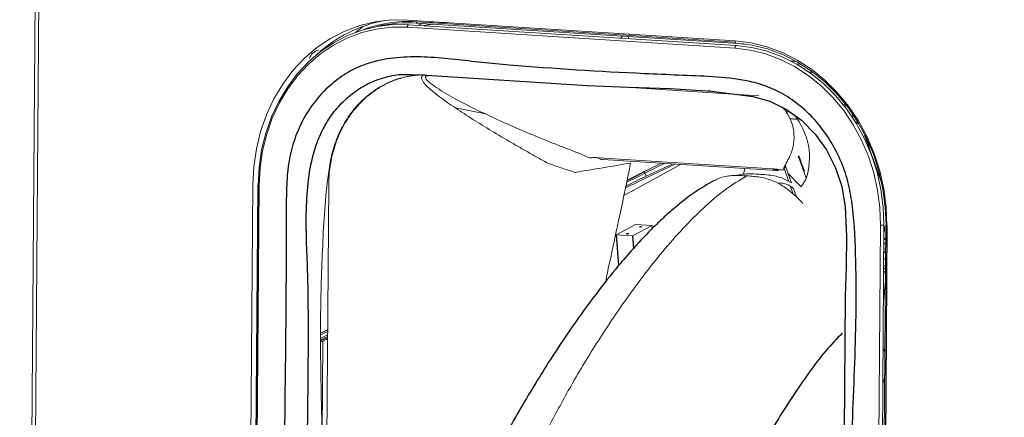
# Model space of a CAD drawing. Header units: millimetres. Extents: x -1472 to 1442, y -78 to 2620.
# Tile 58 of 102: x 545 to 744, y 800 to 880. Entities that reach past the tile are written whole.
import ezdxf

# ---------------------------------------------------------------- set-up
doc = ezdxf.new("R2010")
doc.units = ezdxf.units.MM

msp = doc.modelspace()

# ---------------------------------------------------------------- linework, layer by layer
at = {"color": 144, "linetype": 'Continuous', "lineweight": 18}
for p, q in [((545.28, 462.63), (551.67, 1328.01)), ((552.42, 1327.93), (546.03, 462.35)), ((623.54, 879.94), (689.77, 875.72)), ((623.77, 879), (690, 874.78)), ((691.61, 875.11), (625.37, 879.33)), ((625.49, 879.6), (689.79, 875.5)), ((628.76, 879.12), (626.89, 878.81)), ((628.03, 879.44), (628.95, 879.6)), ((614.72, 878.7), (613.09, 877.45)), ((689.76, 874.24), (623.53, 878.47)), ((667.21, 876.94), (667.37, 877.14)), ((668.4, 877.08), (668.37, 876.87)), ((666.68, 876.27), (667, 876.68)), ((668.3, 876.6), (668.17, 876.17)), ((702.07, 871.12), (703.08, 871.05)), ((669.75, 866.21), (694.59, 864.62)), ((639.35, 860.97), (633.27, 862.19)), ((700.85, 861.39), (700, 861.45)), ((700.05, 861.37), (700.95, 861.32)), ((711.96, 862.94), (711.66, 862.78)), ((711.86, 862.47), (712.18, 862.64)), ((713.58, 860.58), (713.26, 860.6)), ((713.31, 860.53), (713.33, 860.53)), ((719.41, 846.94), (715.64, 857.46)), ((715.82, 856.94), (715.86, 856.94)), ((716.54, 855.64), (717.14, 853.26)), ((662.23, 852.11), (697.33, 849.87)), ((663.05, 851.75), (698.15, 849.51)), ((704.12, 848), (702.78, 851.74)), ((678.75, 850.75), (669.2, 845.49)), ((670.17, 848.67), (674.84, 850.99)), ((674.87, 850.99), (671.37, 849.24)), ((671.53, 848.99), (675.46, 850.96)), ((677.05, 850.85), (671.83, 848.39)), ((671.92, 848.1), (677.69, 850.81)), ((691.72, 849.92), (691.48, 848.78)), ((698.79, 849.64), (697.53, 849.72)), ((699.69, 849.91), (700.61, 847.32)), ((701.16, 847.06), (700.03, 850.21)), ((667.97, 847.57), (669.78, 848.48)), ((671.83, 848.39), (671.53, 848.99)), ((591.12, 680.61), (592.35, 846.6)), ((593.64, 846.52), (592.43, 683.34)), ((606.71, 712.98), (607.7, 846.78)), ((668.81, 845.3), (667.35, 844.58)), ((698.26, 847.05), (699.08, 847)), ((700.97, 846.32), (701.53, 844.77)), ((669.67, 838.6), (665.73, 836.52)), ((672.99, 838.39), (669.05, 836.31)), ((672.99, 838.39), (669.67, 838.6)), ((673.03, 837.8), (672.99, 838.39)), ((717.83, 659.43), (719.15, 838.51)), ((719.83, 838.53), (718.5, 659.44)), ((720.19, 838.48), (718.86, 659.39)), ((719.82, 837.86), (719.95, 837.85)), ((669.05, 836.31), (665.73, 836.52)), ((720.15, 833.73), (719.79, 833.56)), ((719.8, 834.65), (720.16, 834.88)), ((719.77, 831.57), (720.14, 831.76)), ((719.78, 832.99), (720.15, 833.17)), ((719.76, 830.15), (720.13, 830.34)), ((719.91, 829.74), (719.76, 829.75)), ((719.76, 829.04), (720.12, 829.24)), ((720.07, 823.06), (719.74, 827.15)), ((607.48, 817.36), (606.08, 816.66)), ((606.08, 816.66), (606.76, 817)), ((606.09, 816.33), (607.48, 817.03)), ((607.48, 816.34), (606.09, 815.65)), ((606.09, 815.31), (607.47, 816)), ((606.51, 815.05), (607.47, 815.51)), ((607.47, 815.72), (606.52, 815.3)), ((606.52, 815.3), (606.09, 815.11)), ((606.09, 814.87), (606.51, 815.05)), ((606.51, 815.05), (606.37, 796.42)), ((720, 812.78), (719.64, 813.87))]:
    msp.add_line(p, q, dxfattribs=at)
at = {"color": 7, "linetype": 'Continuous', "lineweight": 25}
for p, q in [((700.94, 871.72), (702.05, 871.65)), ((704.69, 869.45), (705.53, 869.4)), ((702.35, 859.86), (700.82, 859.96)), ((714.43, 859.09), (714.21, 859.11)), ((717.04, 853.55), (717.07, 853.55)), ((593.38, 846.57), (592.17, 682.8)), ((720.44, 838.43), (719.12, 659.35)), ((665.73, 836.52), (666.23, 830.31)), ((669.05, 836.31), (669.26, 833.69)), ((720.17, 835.8), (719.8, 835.57)), ((720.17, 835.73), (719.8, 835.5)), ((719.91, 829.74), (720.12, 829.86))]:
    msp.add_line(p, q, dxfattribs=at)
at = {"color": 144, "linetype": 'Continuous', "lineweight": 18, "flags": 128}
for points in [[(592.35, 846.6), (592.54, 850.28), (593.08, 853.9), (593.94, 857.42), (595.13, 860.79), (596.62, 863.99), (598.41, 866.98), (600.47, 869.72), (602.77, 872.19), (605.31, 874.36), (608.04, 876.2), (610.93, 877.69), (613.97, 878.82), (617.1, 879.58), (620.3, 879.95), (623.54, 879.94)], [(593.44, 846.59), (593.63, 850.17), (594.15, 853.69), (594.99, 857.11), (596.15, 860.39), (597.6, 863.5), (599.34, 866.4), (601.34, 869.07), (603.58, 871.47), (606.05, 873.57), (608.7, 875.36), (611.52, 876.82), (614.47, 877.92), (617.51, 878.65), (620.63, 879.02), (623.77, 879)], [(623.53, 878.47), (620.43, 878.48), (617.36, 878.12), (614.36, 877.39), (611.45, 876.31), (608.67, 874.88), (606.06, 873.11), (603.63, 871.04), (601.42, 868.68), (599.45, 866.05), (597.73, 863.19), (596.3, 860.12), (595.17, 856.88), (594.34, 853.51), (593.83, 850.05), (593.64, 846.52)], [(689.77, 875.72), (693, 875.32), (696.2, 874.53), (699.32, 873.38), (702.33, 871.86), (705.2, 870), (707.9, 867.81), (710.4, 865.33), (712.67, 862.57), (714.69, 859.56), (716.43, 856.35), (717.87, 852.96), (719.01, 849.44), (719.82, 845.82), (720.3, 842.13), (720.44, 838.43)], [(690.01, 875.26), (689.96, 875.26), (689.92, 875.28), (689.87, 875.32), (689.84, 875.38), (689.81, 875.45), (689.79, 875.53), (689.77, 875.62), (689.77, 875.72)], [(720.25, 838.5), (720.11, 842.15), (719.63, 845.78), (718.83, 849.35), (717.71, 852.83), (716.29, 856.17), (714.57, 859.33), (712.59, 862.29), (710.35, 865.02), (707.88, 867.47), (705.22, 869.62), (702.39, 871.46), (699.42, 872.95), (696.34, 874.09), (693.19, 874.87), (690.01, 875.26)], [(719.15, 838.51), (719.01, 842.06), (718.55, 845.59), (717.78, 849.06), (716.69, 852.44), (715.3, 855.69), (713.64, 858.76), (711.7, 861.64), (709.53, 864.28), (707.13, 866.67), (704.55, 868.76), (701.79, 870.55), (698.91, 872), (695.92, 873.11), (692.86, 873.86), (689.76, 874.24)], [(690, 874.78), (693.15, 874.39), (696.25, 873.63), (699.29, 872.51), (702.22, 871.03), (705.01, 869.22), (707.63, 867.09), (710.06, 864.68), (712.27, 861.99), (714.23, 859.07), (715.92, 855.95), (717.33, 852.66), (718.43, 849.23), (719.22, 845.71), (719.69, 842.13), (719.83, 838.53)], [(713.33, 860.53), (713.52, 860.58), (713.59, 860.58)], [(713.33, 860.53), (713.8, 860.45), (713.94, 860.41)], [(713.59, 860.58), (713.7, 860.56), (713.85, 860.48)], [(667.86, 847.16), (668.43, 847.44), (669.97, 848.22), (671.53, 848.99)], [(593.44, 846.59), (593.41, 846.58), (593.39, 846.57), (593.38, 846.57)], [(670.52, 838.17), (670.49, 838.15), (670.5, 838.13), (670.54, 838.11), (670.6, 838.11), (670.67, 838.11), (670.75, 838.11), (670.82, 838.13), (670.87, 838.15), (670.89, 838.17), (670.89, 838.19), (670.85, 838.2), (670.79, 838.21), (670.72, 838.21), (670.64, 838.2), (670.57, 838.19), (670.52, 838.17)], [(667.85, 836.76), (667.82, 836.74), (667.83, 836.72), (667.87, 836.71), (667.93, 836.7), (668, 836.7), (668.08, 836.71), (668.15, 836.72), (668.2, 836.74), (668.22, 836.76), (668.22, 836.78), (668.18, 836.79), (668.12, 836.8), (668.05, 836.8), (667.97, 836.8), (667.9, 836.78), (667.85, 836.76)], [(663.66, 827.07), (663.79, 828.02), (663.79, 828.02), (663.79, 828.02)]]:
    msp.add_lwpolyline(points, dxfattribs=at)
at = {"color": 7, "linetype": 'Continuous', "lineweight": 25, "flags": 128}
for points in [[(624.31, 868.92), (626.41, 868.87), (659.89, 866.73), (668.26, 866.36), (676.65, 866.08), (685.02, 865.57), (693.36, 864.47), (696.8, 863.52), (700.17, 861.88), (703.19, 859.7), (705.94, 856.9), (708.21, 853.73), (710.04, 850.09), (711.3, 846.29), (712, 842.22), (712.28, 836.17), (712.17, 830.13), (712.02, 824.08), (711.89, 805.94), (711.21, 715.01), (710.83, 662.43), (710.83, 662.43), (710.83, 662.43)], [(702.76, 852.21), (702.72, 852.18), (702.69, 852.16), (702.67, 852.14), (702.66, 852.12), (702.65, 852.1), (702.65, 852.09), (702.65, 852.07), (702.66, 852.06)], [(671.37, 849.24), (669.85, 848.49), (668.35, 847.74), (667.96, 847.54)], [(720.25, 838.5), (720.21, 838.49), (720.19, 838.48), (720.19, 838.48)]]:
    msp.add_lwpolyline(points, dxfattribs=at)
at = {"color": 144, "linetype": 'Continuous', "lineweight": 18}
for centre, radius, start, end in [((624.09, 852.59), 27.73, 100.6357, 132.5937), ((623.8, 853.36), 26.29, 86.3106, 111.6941), ((623.69, 853.28), 26.11, 86.3088, 103.4953), ((606.08, 871.56), 2.35, 100.8881, 165.5617), ((690.3, 874.32), 0.546, 122.7914, 188.3651), ((684.71, 865.62), 0.22, 127.1963, 166.9281), ((691.26, 852.15), 13.53, 340.8156, 39.7039), ((711.45, 858.89), 2.98, 3.9318, 17.6361), ((715.82, 855.69), 0.731, 56.4485, 85.575), ((663.18, 853.14), 1.4, 227.5841, 264.9631), ((670.97, 848.79), 0.6, 19.7225, 48.3681), ((698.22, 850.81), 1.3, 226.3644, 295.7089), ((768.36, 643.37), 226.3, 115.224, 116.4272), ((773.55, 632.67), 238.5, 115.246, 116.339), ((593.59, 847.01), 0.487, 244.4474, 275.2417), ((719.41, 842.2), 3.7, 265.8896, 276.384), ((717.56, 837.73), 2.4, 340.3148, 18.8391), ((719.89, 829.3), 0.45, 58.8932, 87.2369), ((719.72, 830.69), 1.86, 271.0655, 282.2876)]:
    msp.add_arc(centre, radius, start, end, dxfattribs=at)
at = {"color": 7, "linetype": 'Continuous', "lineweight": 25}
for centre, radius, start, end in [((624.07, 878.55), 0.546, 122.7914, 188.3651), ((625.22, 879.56), 0.273, 302.7914, 8.3651), ((714.36, 858.2), 0.895, 62.0612, 85.7706), ((720.4, 838.92), 0.487, 244.4474, 275.2417)]:
    msp.add_arc(centre, radius, start, end, dxfattribs=at)
for points, knots in [([(565.81, 614.81), (564.68, 612.23), (562.52, 607.33), (559.93, 600.06), (557.9, 593.41), (556.35, 587.43), (555.19, 582.16), (554.33, 577.64), (553.73, 574), (553.33, 571.19), (553.05, 569.14), (552.87, 567.67), (552.75, 566.58), (552.64, 565.65), (552.53, 564.59), (552.41, 563.38), (552.21, 561.22), (551.95, 557.86), (551.68, 553.25), (551.51, 547.99), (551.47, 542.17), (551.59, 535.85), (552, 527.21), (552.95, 516.29), (554.75, 502.99), (557.24, 489.27), (560.43, 475.13), (564.33, 460.61), (568.93, 445.76), (573.87, 431.62), (578.84, 418.71), (583.49, 407.48), (587.91, 397.41), (592.02, 388.53), (595.74, 380.82), (598.66, 374.96), (600.75, 370.87), (602.01, 368.43), (603, 366.52), (604.03, 364.58), (605.35, 362.07), (607.09, 358.84), (609.24, 354.89), (611.84, 350.23), (614.92, 344.8), (618.51, 338.62), (622.62, 331.72), (627.12, 324.4), (631.84, 316.94), (636.62, 309.59), (641.45, 302.38), (648.46, 292.16), (657.76, 279.22), (669.44, 263.9), (679.15, 251.88), (686.6, 243.04), (691.55, 237.31), (695.97, 232.32), (699.8, 228.07), (703.3, 224.27), (706.54, 220.79), (709.8, 217.36), (713.2, 213.83), (717.05, 209.9), (722.04, 204.92), (728.32, 198.84), (736.04, 191.63), (744.65, 183.94), (754.12, 175.92), (764.39, 167.73), (775.52, 159.45), (787.51, 151.26), (800.34, 143.33), (814.01, 135.9), (826.98, 129.92), (838.87, 125.38), (849.28, 122.15), (859.51, 119.73), (869.53, 118.14), (878.81, 117.44), (887.33, 117.48), (895.11, 118.12), (902.67, 119.36), (910, 121.19), (917.05, 123.6), (924.12, 126.71), (930.94, 130.47), (937.3, 134.73), (942.76, 139.01), (947.42, 143.15), (951.35, 147.02), (954.72, 150.64), (957.85, 154.26), (961.03, 158.2), (964.41, 162.71), (968.12, 168.1), (972.15, 174.48), (976.46, 182), (980.87, 190.52), (985.36, 200.15), (989.51, 210.09), (993.33, 220.18), (996.73, 230.02), (999.92, 240.08), (1002.83, 250.1), (1006.01, 261.93), (1009.29, 275.42), (1012.56, 290.41), (1015.37, 304.77), (1017.51, 316.83), (1019.14, 326.67), (1020.35, 334.41), (1021.44, 341.75), (1022.4, 348.55), (1023.21, 354.5), (1023.86, 359.44), (1024.35, 363.33), (1024.75, 366.5), (1025.07, 369.13), (1025.36, 371.58), (1025.64, 373.94), (1025.92, 376.35), (1026.2, 378.81), (1026.49, 381.35), (1026.87, 384.87), (1027.38, 389.52), (1027.99, 395.48), (1028.73, 402.9), (1029.58, 411.98), (1030.54, 422.93), (1031.51, 435.07), (1032.42, 447.45), (1033.26, 459.94), (1034.02, 472.42), (1034.75, 485.78), (1035.44, 500.03), (1036.09, 515.11), (1036.67, 531.03), (1037.19, 547.79), (1037.63, 565.51), (1038.01, 584.37), (1038.3, 604.35), (1038.49, 625.52), (1038.56, 647.76), (1038.51, 671.11), (1038.34, 695.57), (1038.04, 720.65), (1037.61, 746.31), (1037.06, 772.51), (1036.38, 799.74), (1035.56, 828), (1034.59, 857.3), (1033.49, 887.62), (1032.25, 918.89), (1030.88, 950.73), (1029.42, 982.72), (1027.73, 1017.75), (1025.8, 1055.68), (1023.62, 1096.4), (1021.3, 1138.31), (1018.83, 1181.3), (1016.25, 1225.24), (1013.68, 1268.21), (1011.14, 1310.17), (1008.65, 1351.06), (1006.29, 1390.11), (1004.05, 1427.32), (1001.94, 1462.72), (999.94, 1497.05), (998.04, 1530.28), (996.25, 1562.55), (994.57, 1593.82), (993.02, 1624.09), (991.59, 1653.22), (990.29, 1681.21), (989.12, 1708.07), (988.09, 1733.81), (987.18, 1758.44), (986.4, 1782.32), (985.73, 1805.44), (985.18, 1827.77), (984.76, 1848.97), (984.46, 1869.1), (984.28, 1888.52), (984.19, 1910.84), (984.3, 1936.37), (984.75, 1965.03), (985.58, 1993.44), (986.56, 2014.53), (987.38, 2028.42), (987.82, 2035.29), (988.3, 2042.09), (988.81, 2048.83), (989.36, 2055.35), (989.9, 2061.38), (990.41, 2066.72), (990.87, 2071.26), (991.28, 2075.02), (991.57, 2077.62), (991.76, 2079.32), (991.92, 2080.66), (992.15, 2082.62), (992.51, 2085.6), (993.15, 2090.64), (994.09, 2097.53), (995.39, 2106.01), (996.92, 2114.92), (998.73, 2124.09), (1000.8, 2133.08), (1003.06, 2141.48), (1005.41, 2149), (1007.82, 2155.66), (1010.28, 2161.57), (1012.96, 2167.21), (1015.91, 2172.6), (1019.18, 2177.67), (1021.97, 2181.48), (1023.71, 2183.45), (1024.32, 2184.14)], [0, 0, 0, 0, 0.003436, 0.006534, 0.0093, 0.01174, 0.013858, 0.015655, 0.017132, 0.018161, 0.018945, 0.019543, 0.019872, 0.020222, 0.020634, 0.021109, 0.021647, 0.023162, 0.025027, 0.026991, 0.029239, 0.031704, 0.034214, 0.039066, 0.04407, 0.049232, 0.05456, 0.060056, 0.065723, 0.07153, 0.076326, 0.080705, 0.084657, 0.088171, 0.091239, 0.093857, 0.095198, 0.096173, 0.096795, 0.097509, 0.098533, 0.09984, 0.101447, 0.103355, 0.105564, 0.108129, 0.111008, 0.114157, 0.117314, 0.120436, 0.123521, 0.126568, 0.133647, 0.140489, 0.147081, 0.150074, 0.152773, 0.155132, 0.157157, 0.158851, 0.160626, 0.162201, 0.163877, 0.165829, 0.168052, 0.171362, 0.175109, 0.17926, 0.183624, 0.188278, 0.193193, 0.198339, 0.203682, 0.209192, 0.214839, 0.218834, 0.222696, 0.226413, 0.230001, 0.233474, 0.236293, 0.239056, 0.241771, 0.244446, 0.247089, 0.249702, 0.252676, 0.255397, 0.257868, 0.260089, 0.262056, 0.263761, 0.265367, 0.267166, 0.269172, 0.271396, 0.274162, 0.277237, 0.280648, 0.284422, 0.288588, 0.292159, 0.295941, 0.299707, 0.303427, 0.307091, 0.312775, 0.318246, 0.323461, 0.328383, 0.331309, 0.334098, 0.336741, 0.339227, 0.341414, 0.343147, 0.344542, 0.345594, 0.346546, 0.347373, 0.348217, 0.349079, 0.349957, 0.350857, 0.351811, 0.353723, 0.355847, 0.358189, 0.361674, 0.365572, 0.369895, 0.374658, 0.378797, 0.383236, 0.387983, 0.393048, 0.398439, 0.404059, 0.410011, 0.416301, 0.422939, 0.430063, 0.437563, 0.445446, 0.453717, 0.462384, 0.47145, 0.48037, 0.489651, 0.499297, 0.509308, 0.519685, 0.530426, 0.541529, 0.552912, 0.564258, 0.575522, 0.590131, 0.604557, 0.618776, 0.634659, 0.650223, 0.665445, 0.680304, 0.694781, 0.708862, 0.721762, 0.734288, 0.746434, 0.758193, 0.769562, 0.780671, 0.791377, 0.801678, 0.811577, 0.821076, 0.830178, 0.838889, 0.847213, 0.855526, 0.86343, 0.870934, 0.878047, 0.884824, 0.891591, 0.901804, 0.912032, 0.922202, 0.932234, 0.934725, 0.9372, 0.939659, 0.942099, 0.94452, 0.946755, 0.948684, 0.950358, 0.951733, 0.952818, 0.953231, 0.953605, 0.954291, 0.955398, 0.956914, 0.959883, 0.963077, 0.966469, 0.970036, 0.973705, 0.977151, 0.980351, 0.983339, 0.986146, 0.988816, 0.99202, 0.995214, 0.998336, 1, 1, 1, 1]), ([(654.88, 637.56), (656.91, 637.44), (661.46, 637.17), (668.53, 636.55), (676.07, 635.72), (683.6, 635.22), (689.98, 635.19), (695.11, 636.06), (698.92, 637.59), (702.44, 639.87), (705.58, 642.86), (708.2, 646.47), (710.24, 650.56), (711.65, 655.02), (712.83, 664.15), (713.11, 677.89), (713.23, 696.11), (712.87, 714.37), (712.79, 744.8), (712.95, 772.8), (713.45, 798.35), (713.91, 809.3), (714.27, 820.25), (714.21, 831.21), (713.85, 840.08), (712.8, 846.8), (711.33, 851.23), (709.26, 855.36), (706.63, 859.06), (703.5, 862.23), (699.98, 864.79), (696.17, 866.66), (691.22, 867.97), (685.26, 868.53), (678.36, 868.79), (664.66, 869.38), (651.42, 870.19), (638.65, 871.32), (633.15, 872.02), (627.65, 872.52), (622.18, 872.52), (617.25, 871.79), (612.99, 870.24), (609.45, 868.1), (606.31, 865.29), (603.64, 861.91), (601.55, 858.02), (600.02, 853.73), (599.27, 849.1), (599.11, 844.32), (599.13, 828.85), (598.82, 802.72), (598.47, 760.4), (598.57, 727.06), (597.94, 703.02), (597.61, 696.76), (597.45, 693.74)], [0, 0, 0, 0, 0.012155, 0.027191, 0.042247, 0.057264, 0.072249, 0.080309, 0.08837, 0.096642, 0.104915, 0.113263, 0.121612, 0.129955, 0.138298, 0.170073, 0.201877, 0.233714, 0.265533, 0.361137, 0.380282, 0.399458, 0.418617, 0.437728, 0.45682, 0.464915, 0.473009, 0.481106, 0.489202, 0.497296, 0.50539, 0.513485, 0.521579, 0.535308, 0.549068, 0.562829, 0.617229, 0.628182, 0.639206, 0.650185, 0.661052, 0.671874, 0.679972, 0.688069, 0.696163, 0.704257, 0.712351, 0.720445, 0.728736, 0.737099, 0.745468, 0.809717, 0.873965, 0.967049, 0.984151, 1, 1, 1, 1]), ([(602.7, 704.65), (602.77, 713.28), (603, 742.3), (603.11, 781.52), (603.69, 814.15), (603.5, 828.48), (603.21, 834.67), (603.1, 840.84), (603.42, 846.95), (604.32, 852.23), (605.81, 856.59), (607.64, 859.96), (609.97, 862.95), (612.71, 865.39), (615.81, 867.28), (619.17, 868.49), (622.06, 869.03), (623.78, 868.95), (624.31, 868.92)], [0, 0, 0, 0, 0.144883, 0.48743, 0.658703, 0.693193, 0.727915, 0.76249, 0.796696, 0.830751, 0.853124, 0.876145, 0.898519, 0.921541, 0.943923, 0.966956, 0.989877, 1, 1, 1, 1]), ([(685.38, 847.43), (684.15, 846.71), (681.83, 845.36), (678.71, 842.98), (676.13, 840.77), (674.04, 838.82), (670.7, 835.49), (666.54, 830.81), (661.55, 824.5), (656.98, 818.18), (652.95, 812.16), (649.47, 806.59), (646.5, 801.6), (643.6, 796.46), (640.9, 791.42), (638.88, 787.46), (637.48, 784.64), (636.59, 782.83), (635.68, 780.94), (634.63, 778.72), (633.33, 775.93), (631.76, 772.5), (629.94, 768.47), (628.01, 764.12), (626.65, 761.12), (625.99, 759.66)], [0, 0, 0, 0, 0.046327, 0.086691, 0.120967, 0.149052, 0.172264, 0.264391, 0.337067, 0.412648, 0.489248, 0.540977, 0.593853, 0.64736, 0.69948, 0.745541, 0.764003, 0.781491, 0.797976, 0.818203, 0.845255, 0.877692, 0.915684, 0.959103, 1, 1, 1, 1]), ([(711.39, 816.65), (710.27, 815.49), (707.93, 813.07), (704.59, 808.63), (701.29, 803.8), (697.16, 797.26), (692.29, 789.05), (686.86, 779.73), (681.78, 771.13), (677.04, 763.3), (672.46, 755.88), (669.41, 751.08), (667.93, 748.76)], [0, 0, 0, 0, 0.069995, 0.146663, 0.222338, 0.296814, 0.438018, 0.573676, 0.688731, 0.798897, 0.902405, 1, 1, 1, 1])]:
    msp.add_open_spline(points, degree=3, knots=knots, dxfattribs=at)
at = {"color": 144, "linetype": 'Continuous', "lineweight": 18}
for points, knots in [([(625.79, 878.88), (626.12, 879.03), (626.47, 879.18), (626.83, 879.24), (626.84, 879.24)], [0, 0, 0, 0, 0.97605, 1, 1, 1, 1]), ([(631.47, 879.43), (631.17, 879.44), (630.66, 879.46), (630.16, 879.36), (629.95, 879.32)], [0, 0, 0, 0, 0.590747, 1, 1, 1, 1]), ([(606.58, 712.72), (606.77, 729.23), (607.02, 750.6), (606.9, 776.87), (606.48, 791.51), (606.1, 806.15), (605.96, 820.76), (606.45, 835.3), (607.12, 846.28), (608.41, 853.57), (609.74, 857.16), (611.58, 860.43), (613.88, 863.27), (616.59, 865.6), (619.62, 867.35), (622.88, 868.52), (625.16, 868.75), (626.3, 868.87)], [0, 0, 0, 0, 0.293815, 0.380385, 0.467117, 0.553846, 0.640413, 0.72677, 0.81309, 0.836473, 0.859857, 0.883243, 0.906629, 0.93001, 0.953391, 0.976773, 1, 1, 1, 1]), ([(607.7, 846.78), (607.71, 847.76), (607.83, 849.82), (608.47, 853.24), (609.73, 856.92), (611.85, 860.75), (614.49, 863.78), (617.12, 865.82), (619.29, 867.08), (621.58, 868.03), (624.23, 868.71), (626.06, 868.88), (627.1, 868.89)], [0.10149677, 0.10149677, 0.10149677, 0.10149677, 0.11109677, 0.12069677, 0.13029677, 0.13989677, 0.14949677, 0.15429677, 0.15909677, 0.16389677, 0.16869677, 0.1755, 0.1755, 0.1755, 0.1755]), ([(651.87, 851.03), (651.15, 851.44), (650.44, 851.84), (649.02, 852.63), (648.32, 853.03), (646.93, 853.82), (646.24, 854.21), (644.88, 855), (644.2, 855.39), (642.2, 856.56), (640.9, 857.35), (638.36, 858.91), (637.11, 859.68), (635.31, 860.83), (634.73, 861.22), (633.57, 861.98), (633, 862.36), (631.9, 863.12), (631.36, 863.5), (630.33, 864.25), (629.83, 864.63), (628.88, 865.38), (628.44, 865.75), (627.63, 866.48), (627.26, 866.85), (626.83, 867.38), (626.71, 867.55), (626.52, 867.89), (626.46, 868.05), (626.43, 868.28), (626.44, 868.36), (626.47, 868.49), (626.51, 868.56), (626.61, 868.68), (626.68, 868.73), (626.86, 868.82), (626.97, 868.86), (627.1, 868.89)], [0, 0, 0, 0, 0.0625, 0.0625, 0.125, 0.125, 0.1875, 0.1875, 0.25, 0.25, 0.375, 0.375, 0.5, 0.5, 0.5625, 0.5625, 0.625, 0.625, 0.6875, 0.6875, 0.75, 0.75, 0.8125, 0.8125, 0.875, 0.875, 0.90625, 0.90625, 0.9375, 0.9375, 0.953125, 0.953125, 0.96875, 0.96875, 0.984375, 0.984375, 1, 1, 1, 1]), ([(627.6, 868.7), (627.53, 868.68), (627.47, 868.66), (627.37, 868.62), (627.33, 868.59), (627.27, 868.53), (627.25, 868.5), (627.22, 868.43), (627.22, 868.39), (627.22, 868.28), (627.26, 868.2), (627.35, 868.03), (627.41, 867.94), (627.64, 867.68), (627.83, 867.5), (628.26, 867.13), (628.5, 866.95), (629.27, 866.4), (629.83, 866.03), (631.01, 865.3), (631.64, 864.94), (633.57, 863.85), (634.94, 863.13), (637.77, 861.71), (639.23, 861), (643.74, 858.91), (646.88, 857.55), (650.95, 855.88), (651.77, 855.55), (653.01, 855.05), (653.43, 854.89), (654.26, 854.56), (654.68, 854.4), (656.77, 853.59), (658.42, 852.93), (660.04, 852.26)], [0, 0, 0, 0, 0.007812, 0.007812, 0.015625, 0.015625, 0.023437, 0.023437, 0.03125, 0.03125, 0.046875, 0.046875, 0.0625, 0.0625, 0.09375, 0.09375, 0.125, 0.125, 0.1875, 0.1875, 0.25, 0.25, 0.375, 0.375, 0.5, 0.5, 0.75, 0.75, 0.8125, 0.8125, 0.84375, 0.84375, 0.875, 0.875, 1, 1, 1, 1]), ([(616.92, 865.48), (616.89, 865.49), (616.83, 865.51), (616.76, 865.54), (616.74, 865.55), (616.74, 865.56)], [0, 0, 0, 0, 0.513744, 0.958595, 1, 1, 1, 1]), ([(699.49, 849.74), (699.68, 850.18), (700.06, 851.04), (701.02, 852.66), (701.69, 854.77), (701.73, 857.1), (701.28, 859.2), (700.5, 860.73), (699.84, 861.78), (699.37, 862.22), (699.25, 862.33)], [0, 0, 0, 0, 0.11365, 0.227346, 0.439094, 0.650757, 0.78204, 0.913176, 0.979114, 1, 1, 1, 1]), ([(660.45, 852.09), (660.7, 852.12), (660.98, 852.14), (661.58, 852.14), (661.9, 852.13), (662.23, 852.11)], [0, 0, 0, 0, 0.5, 0.5, 1, 1, 1, 1]), ([(702.76, 852.21), (702.85, 851.98), (702.93, 851.74), (703.1, 851.28), (703.35, 850.58), (703.6, 849.88), (703.77, 849.41)], [0, 0, 0, 0, 0.25, 0.25, 0.5, 1, 1, 1, 1]), ([(657.25, 849.22), (656.36, 849.51), (655.46, 849.79), (653.66, 850.39), (652.76, 850.7), (651.87, 851.03)], [0, 0, 0, 0, 0.5, 0.5, 1, 1, 1, 1]), ([(667.73, 846.38), (667.74, 846.41), (667.74, 846.44), (667.75, 846.48), (667.84, 846.92), (667.93, 847.37), (668.02, 847.82), (668.08, 848.11), (668.14, 848.41), (668.2, 848.7), (668.25, 848.97), (668.3, 849.24), (668.35, 849.5), (668.46, 850.02), (668.56, 850.54), (668.65, 851.05)], [-0.000107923, -0.000107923, -0.000107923, -0.000107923, 0, 0, 0, 0.001482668, 0.001482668, 0.001482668, 0.002461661, 0.002461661, 0.002461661, 0.003347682, 0.003347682, 0.003347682, 0.005063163, 0.005063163, 0.005063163, 0.005063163]), ([(697.33, 849.87), (697.66, 849.85), (698, 849.82), (698.71, 849.73), (699.07, 849.67), (699.44, 849.6)], [0, 0, 0, 0, 0.5, 0.5, 1, 1, 1, 1]), ([(700.03, 850.21), (699.88, 850.13), (699.77, 850.06), (699.65, 849.96), (699.65, 849.92), (699.69, 849.91)], [0, 0, 0, 0, 0.5, 0.5, 1, 1, 1, 1]), ([(692.16, 848.45), (690.68, 847.56), (687.72, 845.79), (683.41, 842.08), (679.22, 837.88), (675.16, 833.24), (671.22, 828.28), (666.72, 822.13), (661.74, 814.64), (656.56, 806.08), (653.4, 800.13), (651.93, 797.37)], [0, 0, 0, 0, 0.098412, 0.196915, 0.295087, 0.39253, 0.489239, 0.584754, 0.731624, 0.875648, 1, 1, 1, 1]), ([(685.37, 847.36), (685.67, 847.53), (686.53, 848.03), (687.94, 848.38), (689.47, 848.54), (690.81, 848.53), (691.71, 848.48), (692.16, 848.45)], [0, 0, 0, 0, 0.149305, 0.435925, 0.61993, 0.809595, 1, 1, 1, 1]), ([(701.14, 847.07), (700.5, 847.42), (699.37, 848.04), (697.66, 848.47), (696.14, 848.69), (694.66, 848.78), (693.18, 848.88), (691.71, 848.83), (690.63, 848.75), (690.13, 848.54), (690.07, 848.52)], [0, 0, 0, 0, 0.180139, 0.316581, 0.452091, 0.584918, 0.711569, 0.847304, 0.983851, 1, 1, 1, 1]), ([(692.16, 848.45), (692.62, 848.42), (693.51, 848.36), (694.86, 848.2), (696.44, 847.85), (698.24, 847.14), (700.13, 845.99), (701.85, 844.52), (702.97, 843.5), (703.45, 842.86), (703.46, 842.85)], [0, 0, 0, 0, 0.111523, 0.220502, 0.330035, 0.498209, 0.66994, 0.826745, 0.996692, 1, 1, 1, 1]), ([(700.44, 849.03), (700.49, 848.87), (700.7, 848.28), (700.94, 847.62), (701.12, 847.12), (701.14, 847.07)], [0, 0, 0, 0, 0.236403, 0.910698, 1, 1, 1, 1]), ([(704.04, 847.71), (703.87, 847.44), (703.71, 847.2), (703.4, 846.73), (703.26, 846.52), (703.14, 846.29)], [0, 0, 0, 0, 0.5, 0.5, 1, 1, 1, 1]), ([(663.8, 828.04), (664.28, 830.3), (664.77, 832.56), (665.26, 834.82), (665.43, 835.61), (665.6, 836.39), (665.76, 837.18), (665.98, 838.21), (666.2, 839.23), (666.42, 840.26), (666.77, 841.87), (667.11, 843.47), (667.45, 845.08), (667.54, 845.48), (667.62, 845.88), (667.71, 846.28), (667.72, 846.31), (667.72, 846.35), (667.73, 846.38)], [0, 0, 0, 0, 0.0074981, 0.0074981, 0.0074981, 0.01010773, 0.01010773, 0.01010773, 0.01351686, 0.01351686, 0.01351686, 0.0188467, 0.0188467, 0.0188467, 0.02017861, 0.02017861, 0.02017861, 0.02028654, 0.02028654, 0.02028654, 0.02028654]), ([(669.2, 845.49), (669.15, 845.47), (669.09, 845.44), (668.96, 845.37), (668.89, 845.33), (668.81, 845.3)], [0, 0, 0, 0, 0.5, 0.5, 1, 1, 1, 1]), ([(684.47, 846.87), (684.48, 846.88), (684.52, 846.92), (684.57, 846.94), (684.61, 846.96)], [0, 0, 0, 0, 0.233799, 1, 1, 1, 1]), ([(701.61, 845.75), (701.43, 845.94), (700.99, 846.4), (700.1, 846.84), (699.42, 846.95), (699.08, 847)], [0, 0, 0, 0, 0.249964, 0.624784, 1, 1, 1, 1]), ([(701.61, 845.75), (701.67, 845.58), (701.76, 845.34), (701.91, 844.9), (702.02, 844.6), (702.11, 844.35), (702.14, 844.26), (702.16, 844.22), (702.17, 844.18)], [0, 0, 0, 0, 0.328961, 0.470723, 0.824715, 0.913212, 0.935672, 1, 1, 1, 1]), ([(663.79, 828.02), (663.79, 828.02), (663.79, 828.02), (663.79, 828.02), (663.79, 828.03), (663.79, 828.03), (663.8, 828.04)], [-0.00000005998, -0.00000005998, -0.00000005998, -0.00000005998, 0, 0, 0, 0.00002207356, 0.00002207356, 0.00002207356, 0.00002207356]), ([(606.76, 817), (606.92, 817.08), (607.19, 817.22), (607.4, 817.32), (607.48, 817.36)], [0, 0, 0, 0, 0.615994, 1, 1, 1, 1]), ([(719.6, 807.6), (719.66, 807.39), (719.79, 806.98), (719.9, 806.58), (719.95, 806.39)], [0, 0, 0, 0, 0.534238, 1, 1, 1, 1])]:
    msp.add_open_spline(points, degree=3, knots=knots, dxfattribs=at)
for points in [[(660.04, 852.26), (660.18, 852.2), (660.32, 852.14), (660.45, 852.09)], [(702.63, 852.5), (702.52, 852.44), (702.48, 852.41), (702.5, 852.42)], [(702.66, 852.06), (702.61, 852.19), (702.56, 852.31), (702.5, 852.42)], [(702.63, 852.5), (702.67, 852.41), (702.71, 852.31), (702.76, 852.21)], [(702.78, 851.74), (702.74, 851.85), (702.7, 851.96), (702.66, 852.06)], [(657.44, 849.16), (657.38, 849.18), (657.32, 849.2), (657.25, 849.22)], [(668.65, 851.05), (664.92, 850.39), (661.18, 849.77), (657.44, 849.16)], [(699.44, 849.6), (699.46, 849.65), (699.48, 849.7), (699.49, 849.74)], [(700.03, 850.21), (699.99, 850.31), (699.95, 850.4), (699.92, 850.5)], [(669.78, 848.48), (669.94, 848.55), (670.08, 848.62), (670.17, 848.67)], [(703.11, 846.24), (702.23, 847.15), (701.34, 848.07), (700.44, 849.03)], [(703.14, 846.29), (703.13, 846.28), (703.12, 846.26), (703.11, 846.24)]]:
    msp.add_open_spline(points, degree=3, dxfattribs=at)

doc.saveas('drawing.dxf')
